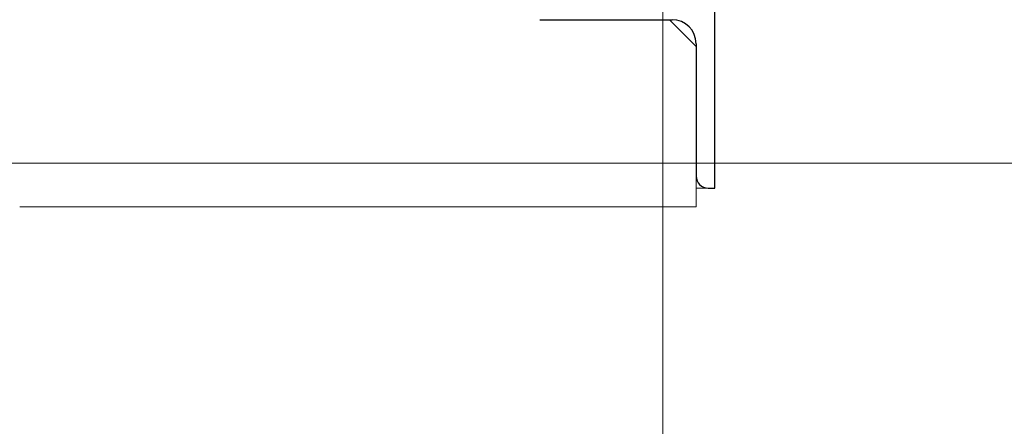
# Model space of a CAD drawing. Header units: millimetres. Extents: x -2033 to 156832, y -23587 to 25008.
# Tile 13 of 71: x 43456 to 43824, y 19776 to 19928. Entities that reach past the tile are written whole.
import ezdxf

# ---------------------------------------------------------------- set-up
doc = ezdxf.new("R2010")
doc.units = ezdxf.units.MM
for name, color, linetype, lineweight in [('CA_IMPORTY18', 8, 'Continuous', 9), ('CA_KOTY', 3, 'Continuous', 9), ('CA_KOTY-100', 3, 'Continuous', 9), ('CA_REZY', 1, 'Continuous', 25)]:
    doc.layers.add(name, color=color, linetype=linetype, lineweight=lineweight)
doc.styles.add('Arial_3', font='arial.ttf', dxfattribs={"width": 0.8, "height": 200})
doc.dimstyles.new('HP_Přímá_-_2_mm_Ariel_1-100_1', dxfattribs={"dimscale": 304.8, "dimtxt": 204.05188, "dimasz": 0.656168, "dimexe": 0.328084, "dimexo": 0.0625, "dimgap": 0.164042, "dimtad": 1, "dimdec": 0, "dimzin": 0, "dimdsep": 46, "dimtxsty": 'Arial_3', "dimblk1": 'OBLIQUE', "dimblk2": 'OBLIQUE', "dimsah": 1, "dimcen": 0.09, "dimazin": 0, "dimtfac": 1, "dimtdec": 4, "dimtix": 1, "dimtmove": 0, "dimatfit": 3, "dimfxl": 0.984252, "dimfxlon": 1, "dimtvp": 1, "dimtolj": 1, "dimtzin": 0, "dimarcsym": 2})

# ---------------------------------------------------------------- blocks, each defined once
blk = doc.blocks.new('ocelová kce final - 11542_003_OK-HALA_TaO-2_ET_AciS_2025-05-29_upr_dwg-2597525-PŮDORYS _6_160  _ vestvek V1')
at = {"layer": 'CA_IMPORTY18', "color": 57}
for p, q in [((5433, 19928), (5443, 19918)), ((5443, 19869.5), (5443, 19858)), ((5447.5, 19865), (5443, 19865)), ((5190, 19858), (5443, 19858))]:
    blk.add_line(p, q, dxfattribs=at)
at = {"layer": 'CA_REZY'}
for p, q in [((5450, 19865), (5450, 19935)), ((5384.5, 19928), (5434, 19928)), ((5443, 19919), (5443, 19869.5)), ((5447.5, 19865), (5450, 19865))]:
    blk.add_line(p, q, dxfattribs=at)
for centre, radius, start, end in [((5434, 19919), 9, 0, 90), ((5447.5, 19869.5), 4.5, 180, 270)]:
    blk.add_arc(centre, radius, start, end, dxfattribs=at)
blk = doc.blocks.new('ocelová kce final - ocelová kce final-2597615-PŮDORYS _6_160  _ vestvek V1')
blk.add_blockref('ocelová kce final - 11542_003_OK-HALA_TaO-2_ET_AciS_2025-05-29_upr_dwg-2597525-PŮDORYS _6_160  _ vestvek V1', (0, 0))
blk = doc.blocks.new('Výškové kóty - Obdélník kolem výškové kóty-410351-PŮDORYS _6_160  _ vestvek V1')
at = {"layer": 'CA_KOTY'}
blk.add_line((6.6038, 4.0625), (6.6038, 0), dxfattribs=at)
blk = doc.blocks.new('DIMBLOCK64-PŮDORYS _6_160  _ vestvek V1')
at = {"layer": 'CA_KOTY-100'}
for p, q in [((42495.57, 19874.39), (42495.57, 20174.39)), ((42495.57, 19874.39), (42595.57, 19974.39)), ((48055.57, 19874.39), (48155.57, 19974.39)), ((48055.57, 19874.39), (48055.57, 19974.39)), ((42495.57, 19874.39), (42395.57, 19774.39)), ((42495.57, 19874.39), (48055.57, 19874.39)), ((42495.57, 19874.39), (42495.57, 19774.39)), ((48055.57, 19874.39), (47955.57, 19774.39)), ((48055.57, 19874.39), (48055.57, 19574.39))]:
    blk.add_line(p, q, dxfattribs=at)
at = {"layer": 'CA_KOTY-100', "color": 0, "insert": (45030.71, 20184.04), "char_height": 200, "width": 587.6694, "attachment_point": 1, "line_spacing_factor": 0.941778, "style": 'Arial_3'}
blk.add_mtext('5560', dxfattribs=at)
blk = doc.blocks.new('_Oblique')
at = {"color": 0, "linetype": 'ByBlock', "lineweight": -2}
blk.add_line((-0.5, -0.5), (0.5, 0.5), dxfattribs=at)

msp = doc.modelspace()

# ---------------------------------------------------------------- block references
at = {"layer": 'CA_IMPORTY18', "color": 57}
msp.add_blockref('ocelová kce final - ocelová kce final-2597615-PŮDORYS _6_160  _ vestvek V1', (38265.53, 0), dxfattribs=at)
at = {"layer": 'CA_KOTY', "extrusion": (0, 0, -1), "xscale": 99.99999999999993, "yscale": 99.99999999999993, "zscale": 99.99999999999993}
msp.add_blockref('Výškové kóty - Obdélník kolem výškové kóty-410351-PŮDORYS _6_160  _ vestvek V1', (-44356.44, 19730.93), dxfattribs=at)

# ---------------------------------------------------------------- dimensions: what is measured, and where the dimension line sits
at = {"layer": 'CA_KOTY'}
dim = msp.add_linear_dim(base=(48055.57, 19874.39), p1=(42495.57, 20174.39), p2=(48055.57, 19574.39), dimstyle='HP_Přímá_-_2_mm_Ariel_1-100_1', override={"dimpost": '<>', "dimfxl": 5592.27935}, dxfattribs=at)
dim.commit()
dim.dimension.update_dxf_attribs({"geometry": 'DIMBLOCK64-PŮDORYS _6_160  _ vestvek V1', "text_midpoint": (45275.57, 20026.51)})

doc.saveas('drawing.dxf')
